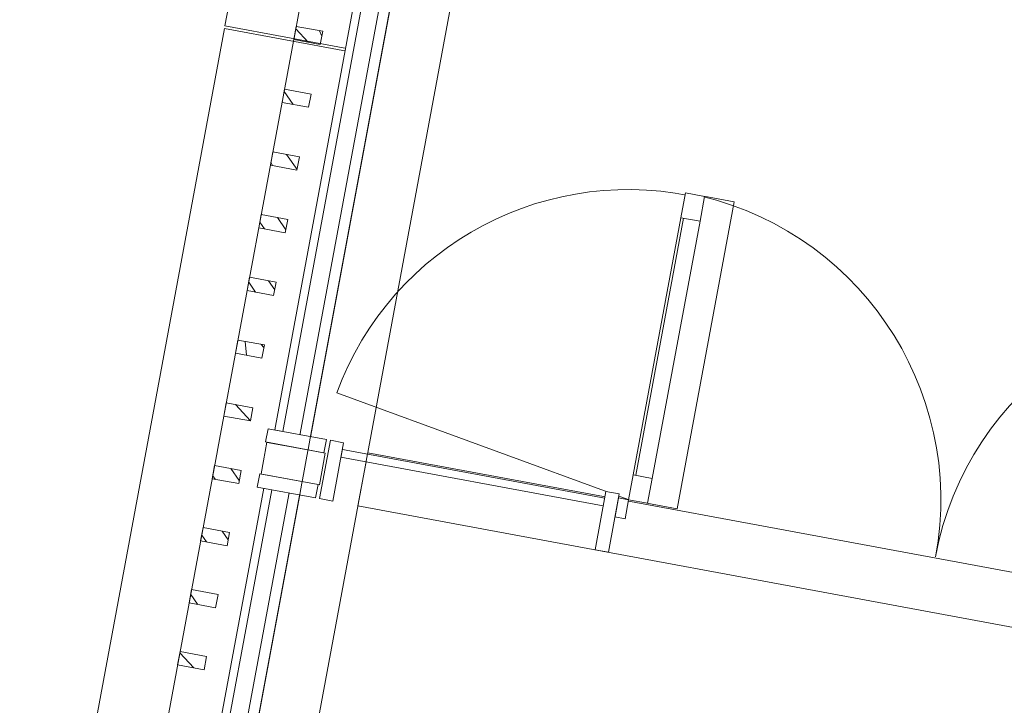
# Model space of a CAD drawing. Header units: metres. Extents: x 32353251 to 32353583, y 5707748 to 5708004.
# Tile 39 of 164: x 32353341.42 to 32353345.07, y 5707925.13 to 5707927.68. Entities that reach past the tile are written whole.
import ezdxf

# ---------------------------------------------------------------- set-up
doc = ezdxf.new("R2010")
doc.units = ezdxf.units.M
doc.header["$LTSCALE"] = 0.75
doc.set_wipeout_variables(frame=1)
doc.layers.get('0').update_dxf_attribs({"linetype": 'CONTINUOUS'})
for name, color, linetype, lineweight in [('10417023$0$#9_002_GES I Übersicht Erdgeschoss_1_101_Wand Aussen.A', 7, 'CONTINUOUS', 25), ('10417023$0$#9_002_GES I Übersicht Erdgeschoss_1_115_Außentüren', 7, 'CONTINUOUS', 25), ('10417023$0$#9_002_GES I Übersicht Erdgeschoss_1_Neubau_101_Wand Aussen.A', 7, 'CONTINUOUS', 25), ('10417023$0$#9_002_GES I Übersicht Erdgeschoss_1_Neubau_102_Wand Innen.A', 7, 'CONTINUOUS', 25), ('10417023$0$#9_002_GES I Übersicht Erdgeschoss_1_Neubau_104_Decken.A', 7, 'CONTINUOUS', 25), ('10417023$0$#9_002_GES I Übersicht Erdgeschoss_1_Neubau_115_Außentüren', 7, 'CONTINUOUS', 25), ('10417023$0$#9_002_GES I Übersicht Erdgeschoss_1_Neubau_201_Aussenwandbekleidu', 7, 'CONTINUOUS', 25), ('10417023$0$Keine', 7, 'CONTINUOUS', 13)]:
    doc.layers.add(name, color=color, linetype=linetype, lineweight=lineweight)
pattern_1 = [(134.9999999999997, (0, 0), (0.1060660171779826, 0.1060660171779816), []), (134.9999999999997, (-0.03535533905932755, -0.0353553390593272), (0.1060660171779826, 0.1060660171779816), [])]

# ---------------------------------------------------------------- blocks, each defined once
blk = doc.blocks.new('10417023$0$#9_MKO_LP5_ARC_GES_UP_00_002_P_G_modell (3D)')
at = {"layer": '10417023$0$#9_002_GES I Übersicht Erdgeschoss_1_115_Außentüren', "color": 1, "linetype": 'Continuous', "lineweight": 13, "true_color": 0xff0000, "flags": 128}
blk.add_lwpolyline([(-32353501.57142614, -5707794.116031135), (-32353501.45695702, -5707794.116031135), (-32353501.45695702, -5707795.274895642), (-32353501.57142614, -5707795.274895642)], dxfattribs=at)
at = {"layer": '10417023$0$#9_002_GES I Übersicht Erdgeschoss_1_115_Außentüren', "color": 1, "linetype": 'Continuous', "lineweight": 13, "true_color": 0xff0000}
blk.add_arc((-32353501.64299652, -5707795.274646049), 1.150451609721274, 86.3106080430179, 170.3879586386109, dxfattribs=at)
at = {"layer": '10417023$0$#9_002_GES I Übersicht Erdgeschoss_1_Neubau_102_Wand Innen.A', "color": 1, "linetype": 'Continuous', "lineweight": 13, "true_color": 0xff0000}
for p, q in [((-32353498.73422769, -5707795.279576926), (-32353502.62381512, -5707795.279577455)), ((-32353502.62381512, -5707795.279577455), (-32353502.62381512, -5707795.479577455)), ((-32353502.62381512, -5707795.479577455), (-32353498.73422767, -5707795.479576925))]:
    blk.add_line(p, q, dxfattribs=at)
at = {"layer": '10417023$0$#9_002_GES I Übersicht Erdgeschoss_1_Neubau_104_Decken.A', "color": 1, "linetype": 'Continuous', "lineweight": 13, "true_color": 0xff0000, "flags": 128}
for points in [[(-32353502.88381506, -5707792.679515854), (-32353502.88381511, -5707803.129576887), (-32353502.84381653, -5707803.129576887), (-32353502.84381653, -5707809.004576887), (-32353499.08931621, -5707809.004576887), (-32353497.57443247, -5707809.004576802), (-32353497.57443247, -5707810.154576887), (-32353495.52481159, -5707810.154576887), (-32353495.52560609, -5707813.099577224), (-32353472.62422376, -5707813.099576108), (-32353472.62422743, -5707808.219546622), (-32353469.004228, -5707808.219576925), (-32353469.004228, -5707794.11457689), (-32353469.004228, -5707790.779532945), (-32353469.004228, -5707790.559532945), (-32353477.474228, -5707790.559532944), (-32353480.474228, -5707790.559532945), (-32353491.124228, -5707790.559532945), (-32353498.444228, -5707790.559532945), (-32353498.444228, -5707792.679576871)], [(-32353498.22421727, -5707790.559532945), (-32353502.84380439, -5707790.559532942), (-32353502.84380439, -5707813.099576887), (-32353495.47442851, -5707813.099576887), (-32353495.47442851, -5707809.05457689), (-32353482.84109309, -5707809.05457689), (-32353482.84357996, -5707813.099573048), (-32353472.62421726, -5707813.099573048), (-32353472.62421726, -5707811.259577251), (-32353472.62421726, -5707806.979589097), (-32353469.00380439, -5707806.979589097), (-32353469.00380439, -5707790.559532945)]]:
    blk.add_lwpolyline(points, close=True, dxfattribs=at)
at = {"layer": '10417023$0$#9_002_GES I Übersicht Erdgeschoss_1_Neubau_115_Außentüren', "color": 1, "linetype": 'Continuous', "lineweight": 13, "true_color": 0xff0000}
blk.add_arc((-32353499.32452508, -5707795.274576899), 1.158156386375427, 90.00000018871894, 179.9999999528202, dxfattribs=at)
at = {"color": 1, "linetype": 'Continuous', "lineweight": 5, "true_color": 0xff0000}
blk.add_wipeout([(-32353502.97386374, -5707797.624576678), (-32353502.97386374, -5707795.374576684), (-32353503.43386374, -5707795.374576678), (-32353503.43386374, -5707797.624576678)], dxfattribs=at).dxf.layer = '10417023$0$#9_002_GES I Übersicht Erdgeschoss_1_Neubau_201_Aussenwandbekleidu'
at = {"layer": '10417023$0$#9_002_GES I Übersicht Erdgeschoss_1_Neubau_201_Aussenwandbekleidu', "linetype": 'Continuous', "lineweight": 5, "true_color": 0xff0000}
h = blk.add_hatch(dxfattribs=at)
h.set_pattern_fill('#9_METALL__STAHL_0001', color=1, style=0, pattern_type=2)
h.set_pattern_definition(pattern_1)
h.paths.add_polyline_path([(-32353503.17381512, -5707795.479916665), (-32353503.07381513, -5707795.479916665), (-32353503.07381513, -5707795.429916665), (-32353503.17381512, -5707795.429916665)])
h = blk.add_hatch(dxfattribs=at)
h.set_pattern_fill('#9_METALL__STAHL_0001', color=1, style=0, pattern_type=2)
h.set_pattern_definition(pattern_1)
h.paths.add_polyline_path([(-32353503.17381512, -5707795.71399428), (-32353503.07381513, -5707795.71399428), (-32353503.07381513, -5707795.663994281), (-32353503.17381512, -5707795.663994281)])
h = blk.add_hatch(dxfattribs=at)
h.set_pattern_fill('#9_METALL__STAHL_0001', color=1, style=0, pattern_type=2)
h.set_pattern_definition(pattern_1)
h.paths.add_polyline_path([(-32353503.17381512, -5707795.948071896), (-32353503.07381513, -5707795.948071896), (-32353503.07381513, -5707795.898071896), (-32353503.17381512, -5707795.898071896)])
h = blk.add_hatch(dxfattribs=at)
h.set_pattern_fill('#9_METALL__STAHL_0001', color=1, style=0, pattern_type=2)
h.set_pattern_definition(pattern_1)
h.paths.add_polyline_path([(-32353503.17381512, -5707796.182149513), (-32353503.07381513, -5707796.182149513), (-32353503.07381513, -5707796.132149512), (-32353503.17381512, -5707796.132149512)])
at = {"layer": '10417023$0$#9_002_GES I Übersicht Erdgeschoss_1_Neubau_201_Aussenwandbekleidu', "color": 1, "linetype": 'Continuous', "lineweight": 13, "true_color": 0xff0000}
for p, q in [((-32353503.43386374, -5707795.374576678), (-32353503.43386374, -5707797.624576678)), ((-32353502.97386374, -5707797.624576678), (-32353502.97386374, -5707795.374576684))]:
    blk.add_line(p, q, dxfattribs=at)
at = {"layer": '10417023$0$#9_002_GES I Übersicht Erdgeschoss_1_Neubau_201_Aussenwandbekleidu', "color": 1, "linetype": 'Continuous', "lineweight": 13, "true_color": 0xff0000, "flags": 128}
for points in [[(-32353503.17381512, -5707795.479916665), (-32353503.07381513, -5707795.479916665), (-32353503.07381513, -5707795.429916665), (-32353503.17381512, -5707795.429916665)], [(-32353503.17381512, -5707795.71399428), (-32353503.07381513, -5707795.71399428), (-32353503.07381513, -5707795.663994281), (-32353503.17381512, -5707795.663994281)], [(-32353503.17381512, -5707795.948071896), (-32353503.07381513, -5707795.948071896), (-32353503.07381513, -5707795.898071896), (-32353503.17381512, -5707795.898071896)], [(-32353503.17381512, -5707796.182149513), (-32353503.07381513, -5707796.182149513), (-32353503.07381513, -5707796.132149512), (-32353503.17381512, -5707796.132149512)]]:
    blk.add_lwpolyline(points, close=True, dxfattribs=at)
at = {"color": 1, "linetype": 'Continuous', "lineweight": 5, "true_color": 0xff0000}
for points, layer in [([(-32353502.97874834, -5707795.45957895), (-32353502.978756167, -5707796.859417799), (-32353502.94875617, -5707796.859417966), (-32353502.94874834, -5707795.459579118)], '10417023$0$#9_002_GES I Übersicht Erdgeschoss_1_115_Außentüren'), ([(-32353502.973863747, -5707795.374576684), (-32353502.973863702, -5707793.829515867), (-32353503.433863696, -5707793.829515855), (-32353503.433863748, -5707795.374576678)], '10417023$0$#9_002_GES I Übersicht Erdgeschoss_1_Neubau_201_Aussenwandbekleidu')]:
    blk.add_wipeout(points, dxfattribs=at).dxf.layer = layer
at = {"layer": '10417023$0$#9_002_GES I Übersicht Erdgeschoss_1_Neubau_201_Aussenwandbekleidu', "linetype": 'Continuous', "lineweight": 5, "true_color": 0xff0000}
h = blk.add_hatch(dxfattribs=at)
h.set_pattern_fill('#9_METALL__STAHL_0001', color=1, style=0, pattern_type=2)
h.set_pattern_definition(pattern_1)
h.paths.add_polyline_path([(-32353503.17381512, -5707794.059606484), (-32353503.07381513, -5707794.059606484), (-32353503.07381513, -5707794.009606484), (-32353503.17381512, -5707794.009606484)])
h = blk.add_hatch(dxfattribs=at)
h.set_pattern_fill('#9_METALL__STAHL_0001', color=1, style=0, pattern_type=2)
h.set_pattern_definition(pattern_1)
h.paths.add_polyline_path([(-32353503.17381512, -5707794.296324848), (-32353503.07381513, -5707794.296324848), (-32353503.07381513, -5707794.246324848), (-32353503.17381512, -5707794.246324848)])
h = blk.add_hatch(dxfattribs=at)
h.set_pattern_fill('#9_METALL__STAHL_0001', color=1, style=0, pattern_type=2)
h.set_pattern_definition(pattern_1)
h.paths.add_polyline_path([(-32353503.17381512, -5707794.533043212), (-32353503.07381513, -5707794.533043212), (-32353503.07381513, -5707794.483043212), (-32353503.17381512, -5707794.483043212)])
h = blk.add_hatch(dxfattribs=at)
h.set_pattern_fill('#9_METALL__STAHL_0001', color=1, style=0, pattern_type=2)
h.set_pattern_definition(pattern_1)
h.paths.add_polyline_path([(-32353503.17381512, -5707794.769761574), (-32353503.07381513, -5707794.769761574), (-32353503.07381513, -5707794.719761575), (-32353503.17381512, -5707794.719761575)])
h = blk.add_hatch(dxfattribs=at)
h.set_pattern_fill('#9_METALL__STAHL_0001', color=1, style=0, pattern_type=2)
h.set_pattern_definition(pattern_1)
h.paths.add_polyline_path([(-32353503.17381512, -5707795.006479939), (-32353503.07381513, -5707795.006479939), (-32353503.07381513, -5707794.956479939), (-32353503.17381512, -5707794.956479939)])
h = blk.add_hatch(dxfattribs=at)
h.set_pattern_fill('#9_METALL__STAHL_0001', color=1, style=0, pattern_type=2)
h.set_pattern_definition(pattern_1)
h.paths.add_polyline_path([(-32353503.17381512, -5707795.243198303), (-32353503.07381513, -5707795.243198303), (-32353503.07381513, -5707795.193198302), (-32353503.17381512, -5707795.193198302)])
at = {"layer": '10417023$0$#9_002_GES I Übersicht Erdgeschoss_1_115_Außentüren', "color": 1, "linetype": 'Continuous', "lineweight": 13, "true_color": 0xff0000, "flags": 128}
blk.add_lwpolyline([(-32353502.97874834, -5707795.459578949), (-32353502.94874834, -5707795.459579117), (-32353502.94875617, -5707796.859417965), (-32353502.97875617, -5707796.859417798)], close=True, dxfattribs=at)
at = {"layer": '10417023$0$#9_002_GES I Übersicht Erdgeschoss_1_Neubau_201_Aussenwandbekleidu', "color": 1, "linetype": 'Continuous', "lineweight": 13, "true_color": 0xff0000}
for p, q in [((-32353503.43386369, -5707793.829515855), (-32353503.43386374, -5707795.374576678)), ((-32353502.97386369, -5707793.829515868), (-32353503.43386369, -5707793.829515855)), ((-32353502.97386374, -5707795.374576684), (-32353502.97386369, -5707793.829515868))]:
    blk.add_line(p, q, dxfattribs=at)
at = {"layer": '10417023$0$#9_002_GES I Übersicht Erdgeschoss_1_Neubau_201_Aussenwandbekleidu', "color": 1, "linetype": 'Continuous', "lineweight": 13, "true_color": 0xff0000, "flags": 128}
for points in [[(-32353503.17381512, -5707794.059606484), (-32353503.07381513, -5707794.059606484), (-32353503.07381513, -5707794.009606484), (-32353503.17381512, -5707794.009606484)], [(-32353503.17381512, -5707794.296324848), (-32353503.07381513, -5707794.296324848), (-32353503.07381513, -5707794.246324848), (-32353503.17381512, -5707794.246324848)], [(-32353503.17381512, -5707794.533043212), (-32353503.07381513, -5707794.533043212), (-32353503.07381513, -5707794.483043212), (-32353503.17381512, -5707794.483043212)], [(-32353503.17381512, -5707794.769761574), (-32353503.07381513, -5707794.769761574), (-32353503.07381513, -5707794.719761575), (-32353503.17381512, -5707794.719761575)], [(-32353503.17381512, -5707795.006479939), (-32353503.07381513, -5707795.006479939), (-32353503.07381513, -5707794.956479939), (-32353503.17381512, -5707794.956479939)], [(-32353503.17381512, -5707795.243198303), (-32353503.07381513, -5707795.243198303), (-32353503.07381513, -5707795.193198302), (-32353503.17381512, -5707795.193198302)]]:
    blk.add_lwpolyline(points, close=True, dxfattribs=at)
at = {"color": 1, "linetype": 'Continuous', "lineweight": 5, "true_color": 0xff0000}
for points, layer in [([(-32353502.9987475, -5707795.309578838), (-32353502.99874817, -5707795.429578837), (-32353502.92874817, -5707795.429579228), (-32353502.928747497, -5707795.309579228)], '10417023$0$#9_002_GES I Übersicht Erdgeschoss_1_115_Außentüren'), ([(-32353503.433863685, -5707792.519515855), (-32353503.433863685, -5707793.819515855), (-32353502.973863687, -5707793.819515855), (-32353502.973863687, -5707792.519515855)], '10417023$0$#9_002_GES I Übersicht Erdgeschoss_1_Neubau_201_Aussenwandbekleidu')]:
    blk.add_wipeout(points, dxfattribs=at).dxf.layer = layer
at = {"layer": '10417023$0$#9_002_GES I Übersicht Erdgeschoss_1_Neubau_201_Aussenwandbekleidu', "linetype": 'Continuous', "lineweight": 5, "true_color": 0xff0000}
h = blk.add_hatch(dxfattribs=at)
h.set_pattern_fill('#9_METALL__STAHL_0001', color=1, style=0, pattern_type=2)
h.set_pattern_definition(pattern_1)
h.paths.add_polyline_path([(-32353503.17381512, -5707793.822888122), (-32353503.07381513, -5707793.822888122), (-32353503.07381513, -5707793.772888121), (-32353503.17381512, -5707793.772888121)])
at = {"layer": '10417023$0$#9_002_GES I Übersicht Erdgeschoss_1_101_Wand Aussen.A', "color": 1, "linetype": 'Continuous', "lineweight": 13, "true_color": 0xff0000}
blk.add_line((-32353503.17381512, -5707792.519569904), (-32353503.17381512, -5707809.164477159), dxfattribs=at)
at = {"layer": '10417023$0$#9_002_GES I Übersicht Erdgeschoss_1_115_Außentüren', "color": 1, "linetype": 'Continuous', "lineweight": 13, "true_color": 0xff0000}
blk.add_line((-32353502.9987485, -5707795.429579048), (-32353502.99874706, -5707795.309578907), dxfattribs=at)
at = {"layer": '10417023$0$#9_002_GES I Übersicht Erdgeschoss_1_Neubau_201_Aussenwandbekleidu', "color": 1, "linetype": 'Continuous', "lineweight": 13, "true_color": 0xff0000}
for p, q in [((-32353503.43386369, -5707792.519515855), (-32353503.43386369, -5707793.819515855)), ((-32353502.97386369, -5707793.819515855), (-32353502.97386369, -5707792.519515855)), ((-32353502.97386369, -5707793.819515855), (-32353503.43386369, -5707793.819515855))]:
    blk.add_line(p, q, dxfattribs=at)
at = {"layer": '10417023$0$#9_002_GES I Übersicht Erdgeschoss_1_Neubau_201_Aussenwandbekleidu', "color": 1, "linetype": 'Continuous', "lineweight": 13, "true_color": 0xff0000, "flags": 128}
blk.add_lwpolyline([(-32353503.17381512, -5707793.822888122), (-32353503.07381513, -5707793.822888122), (-32353503.07381513, -5707793.772888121), (-32353503.17381512, -5707793.772888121)], close=True, dxfattribs=at)
at = {"color": 1, "linetype": 'Continuous', "lineweight": 5, "true_color": 0xff0000}
blk.add_wipeout([(-32353502.928747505, -5707795.309579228), (-32353502.928748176, -5707795.429579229), (-32353502.778748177, -5707795.429580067), (-32353502.77874751, -5707795.309580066)], dxfattribs=at).dxf.layer = '10417023$0$#9_002_GES I Übersicht Erdgeschoss_1_115_Außentüren'
at = {"layer": '10417023$0$#9_002_GES I Übersicht Erdgeschoss_1_115_Außentüren', "color": 1, "linetype": 'Continuous', "lineweight": 13, "true_color": 0xff0000}
for p, q in [((-32353502.92874698, -5707795.309578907), (-32353502.7787468, -5707795.309580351)), ((-32353502.7787468, -5707795.309580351), (-32353502.77874825, -5707795.429580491)), ((-32353502.77874825, -5707795.429580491), (-32353502.92874843, -5707795.429579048))]:
    blk.add_line(p, q, dxfattribs=at)
at = {"color": 1, "linetype": 'Continuous', "lineweight": 5, "true_color": 0xff0000}
blk.add_wipeout([(-32353502.978736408, -5707793.324203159), (-32353502.978747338, -5707795.279578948), (-32353502.94874734, -5707795.279579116), (-32353502.94873641, -5707793.324203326)], dxfattribs=at).dxf.layer = '10417023$0$#9_002_GES I Übersicht Erdgeschoss_1_115_Außentüren'
at = {"layer": '10417023$0$#9_002_GES I Übersicht Erdgeschoss_1_115_Außentüren', "color": 1, "linetype": 'Continuous', "lineweight": 13, "true_color": 0xff0000, "flags": 128}
blk.add_lwpolyline([(-32353502.97873641, -5707793.32420316), (-32353502.94873641, -5707793.324203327), (-32353502.94874734, -5707795.279579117), (-32353502.97874734, -5707795.279578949)], close=True, dxfattribs=at)
at = {"color": 1, "linetype": 'Continuous', "lineweight": 5, "true_color": 0xff0000}
blk.add_wipeout([(-32353503.003748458, -5707795.479578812), (-32353502.783748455, -5707795.479580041), (-32353502.783748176, -5707795.429580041), (-32353503.003748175, -5707795.429578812)], dxfattribs=at).dxf.layer = '10417023$0$#9_002_GES I Übersicht Erdgeschoss_1_115_Außentüren'
at = {"layer": '10417023$0$#9_002_GES I Übersicht Erdgeschoss_1_115_Außentüren', "color": 1, "linetype": 'Continuous', "lineweight": 13, "true_color": 0xff0000, "flags": 128}
blk.add_lwpolyline([(-32353503.00374845, -5707795.47957881), (-32353503.00374817, -5707795.42957881), (-32353502.78374817, -5707795.429580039), (-32353502.78374846, -5707795.479580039)], close=True, dxfattribs=at)
at = {"color": 1, "linetype": 'Continuous', "lineweight": 5, "true_color": 0xff0000}
blk.add_wipeout([(-32353503.0037475, -5707795.30957881), (-32353502.783747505, -5707795.309580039), (-32353502.78374722, -5707795.259580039), (-32353503.003747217, -5707795.25957881)], dxfattribs=at).dxf.layer = '10417023$0$#9_002_GES I Übersicht Erdgeschoss_1_115_Außentüren'
at = {"layer": '10417023$0$#9_002_GES I Übersicht Erdgeschoss_1_101_Wand Aussen.A', "color": 1, "linetype": 'Continuous', "lineweight": 13, "true_color": 0xff0000}
blk.add_line((-32353502.84381513, -5707809.164477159), (-32353502.84381513, -5707792.519569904), dxfattribs=at)
at = {"layer": '10417023$0$#9_002_GES I Übersicht Erdgeschoss_1_115_Außentüren', "color": 1, "linetype": 'Continuous', "lineweight": 13, "true_color": 0xff0000}
blk.add_line((-32353502.7772969, -5707795.082548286), (-32353501.64299652, -5707795.274646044), dxfattribs=at)
at = {"layer": '10417023$0$#9_002_GES I Übersicht Erdgeschoss_1_115_Außentüren', "color": 1, "linetype": 'Continuous', "lineweight": 13, "true_color": 0xff0000, "flags": 128}
blk.add_lwpolyline([(-32353503.0037475, -5707795.30957881), (-32353503.00374722, -5707795.25957881), (-32353502.78374722, -5707795.259580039), (-32353502.78374751, -5707795.309580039)], close=True, dxfattribs=at)
at = {"layer": '10417023$0$#9_002_GES I Übersicht Erdgeschoss_1_Neubau_101_Wand Aussen.A', "color": 1, "linetype": 'Continuous', "lineweight": 13, "true_color": 0xff0000}
blk.add_line((-32353502.84381545, -5707793.279204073), (-32353502.84381545, -5707796.904203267), dxfattribs=at)
at = {"color": 1, "linetype": 'Continuous', "lineweight": 5, "true_color": 0xff0000}
for points in [[(-32353501.568837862, -5707795.180576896), (-32353501.568837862, -5707794.210420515), (-32353501.64083786, -5707794.210420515), (-32353501.64083786, -5707795.180576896)], [(-32353502.738818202, -5707795.284576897), (-32353502.738818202, -5707795.314576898), (-32353501.70883785, -5707795.314576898), (-32353501.70883785, -5707795.284576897)]]:
    blk.add_wipeout(points, dxfattribs=at).dxf.layer = '10417023$0$#9_002_GES I Übersicht Erdgeschoss_1_Neubau_115_Außentüren'
at = {"layer": '10417023$0$#9_002_GES I Übersicht Erdgeschoss_1_Neubau_101_Wand Aussen.A', "color": 1, "linetype": 'Continuous', "lineweight": 13, "true_color": 0xff0000}
blk.add_line((-32353502.6238152, -5707793.279204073), (-32353502.6238152, -5707796.904203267), dxfattribs=at)
at = {"layer": '10417023$0$#9_002_GES I Übersicht Erdgeschoss_1_Neubau_115_Außentüren', "color": 1, "linetype": 'Continuous', "lineweight": 13, "true_color": 0xff0000}
for p, q in [((-32353501.64083729, -5707795.180576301), (-32353501.64083729, -5707794.210420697)), ((-32353501.63083728, -5707795.180576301), (-32353501.63083728, -5707794.210420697)), ((-32353501.56883778, -5707795.180576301), (-32353501.56883778, -5707794.210420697))]:
    blk.add_line(p, q, dxfattribs=at)
at = {"layer": '10417023$0$#9_002_GES I Übersicht Erdgeschoss_1_Neubau_115_Außentüren', "color": 1, "linetype": 'Continuous', "lineweight": 13, "true_color": 0xff0000, "flags": 128}
for points in [[(-32353501.56883786, -5707795.180576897), (-32353501.56883786, -5707794.210420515), (-32353501.64083786, -5707794.210420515), (-32353501.64083786, -5707795.180576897)], [(-32353502.73881821, -5707795.284576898), (-32353502.73881821, -5707795.314576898), (-32353501.70883786, -5707795.314576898), (-32353501.70883786, -5707795.284576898)]]:
    blk.add_lwpolyline(points, close=True, dxfattribs=at)
at = {"layer": '10417023$0$#9_002_GES I Übersicht Erdgeschoss_1_Neubau_115_Außentüren', "color": 1, "linetype": 'Continuous', "lineweight": 13, "true_color": 0xff0000}
blk.add_arc((-32353501.64083787, -5707795.2745769), 1.158156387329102, 9.435947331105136e-08, 89.99999981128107, dxfattribs=at)
at = {"color": 1, "linetype": 'Continuous', "lineweight": 5, "true_color": 0xff0000}
for points in [[(-32353501.568837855, -5707794.210420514), (-32353501.568837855, -5707794.116420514), (-32353501.640837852, -5707794.116420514), (-32353501.640837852, -5707794.210420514)], [(-32353501.568837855, -5707795.274576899), (-32353501.568837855, -5707795.180576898), (-32353501.640837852, -5707795.180576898), (-32353501.640837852, -5707795.274576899)], [(-32353502.76881821, -5707795.259576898), (-32353502.76881821, -5707795.479576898), (-32353502.718818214, -5707795.479576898), (-32353502.718818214, -5707795.259576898)]]:
    blk.add_wipeout(points, dxfattribs=at).dxf.layer = '10417023$0$#9_002_GES I Übersicht Erdgeschoss_1_Neubau_115_Außentüren'
at = {"layer": '10417023$0$#9_002_GES I Übersicht Erdgeschoss_1_Neubau_115_Außentüren', "color": 1, "linetype": 'Continuous', "lineweight": 13, "true_color": 0xff0000, "flags": 128}
for points in [[(-32353501.56883786, -5707794.210420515), (-32353501.56883786, -5707794.116420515), (-32353501.64083786, -5707794.116420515), (-32353501.64083786, -5707794.210420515)], [(-32353501.56883786, -5707795.274576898), (-32353501.56883786, -5707795.180576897), (-32353501.64083786, -5707795.180576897), (-32353501.64083786, -5707795.274576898)], [(-32353502.76881821, -5707795.259576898), (-32353502.71881821, -5707795.259576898), (-32353502.71881821, -5707795.479576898), (-32353502.76881821, -5707795.479576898)]]:
    blk.add_lwpolyline(points, close=True, dxfattribs=at)
at = {"color": 1, "linetype": 'Continuous', "lineweight": 5, "true_color": 0xff0000}
blk.add_wipeout([(-32353501.678837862, -5707795.3465768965), (-32353501.640837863, -5707795.3465768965), (-32353501.640837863, -5707795.274576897), (-32353501.678837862, -5707795.274576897)], dxfattribs=at).dxf.layer = '10417023$0$#9_002_GES I Übersicht Erdgeschoss_1_Neubau_115_Außentüren'
at = {"layer": '10417023$0$#9_002_GES I Übersicht Erdgeschoss_1_Neubau_115_Außentüren', "color": 1, "linetype": 'Continuous', "lineweight": 13, "true_color": 0xff0000, "flags": 128}
blk.add_lwpolyline([(-32353501.67883787, -5707795.346576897), (-32353501.64083786, -5707795.346576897), (-32353501.64083786, -5707795.274576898), (-32353501.67883787, -5707795.274576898)], close=True, dxfattribs=at)
at = {"color": 1, "linetype": 'Continuous', "lineweight": 5, "true_color": 0xff0000}
blk.add_wipeout([(-32353501.678837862, -5707795.259576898), (-32353501.72883786, -5707795.259576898), (-32353501.72883786, -5707795.479576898), (-32353501.678837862, -5707795.479576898)], dxfattribs=at).dxf.layer = '10417023$0$#9_002_GES I Übersicht Erdgeschoss_1_Neubau_115_Außentüren'
at = {"layer": '10417023$0$#9_002_GES I Übersicht Erdgeschoss_1_Neubau_115_Außentüren', "color": 1, "linetype": 'Continuous', "lineweight": 13, "true_color": 0xff0000, "flags": 128}
blk.add_lwpolyline([(-32353501.67883786, -5707795.259576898), (-32353501.72883786, -5707795.259576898), (-32353501.72883786, -5707795.479576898), (-32353501.67883786, -5707795.479576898)], close=True, dxfattribs=at)
blk = doc.blocks.new('10417023$0$2_MKO_LP5_LAN_GES_UP_00_002_V_A (3D)')
at = {"layer": '10417023$0$Keine'}
blk.add_blockref('10417023$0$#9_MKO_LP5_ARC_GES_UP_00_002_P_G_modell (3D)', (0, 0), dxfattribs=at)
blk = doc.blocks.new('10417023')
at = {"layer": '10417023$0$Keine', "rotation": 349.4819372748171}
blk.add_blockref('10417023$0$2_MKO_LP5_LAN_GES_UP_00_002_V_A (3D)', (65205154.93137175, 5413829.557758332), dxfattribs=at)

msp = doc.modelspace()

# ---------------------------------------------------------------- block references
msp.add_blockref('10417023', (0, 0))

doc.saveas('drawing.dxf')
